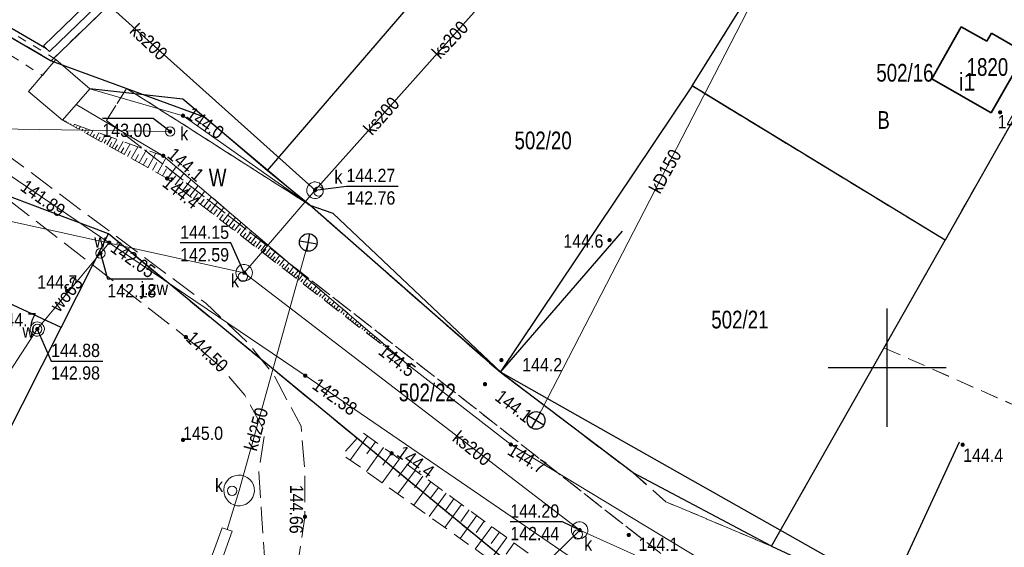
# Model space of a CAD drawing. Header units: metres. Extents: x 5548743 to 5556416, y 5707500 to 5714000.
# Tile 156 of 203: x 5554427 to 5554510, y 5710385 to 5710429. Entities that reach past the tile are written whole.
import ezdxf
from ezdxf.enums import TextEntityAlignment as Align

# ---------------------------------------------------------------- set-up
doc = ezdxf.new("R2010")
doc.units = ezdxf.units.M
doc.header["$MEASUREMENT"] = 0
for name, pattern in [('0.75_0.75', [1.5, 0.75, -0.75]), ('1.5_0.75', [2.25, 1.5, -0.75]), ('2.25_0.75', [3, 2.25, -0.75]), ('219-1000', [0])]:
    doc.linetypes.add(name, pattern=pattern)
doc.layers.get('0').update_dxf_attribs({"color": 2, "linetype": 'CONTINUOUS', "lineweight": 5})
for name, color, linetype in [('000 Inne (niezydentyfikowane)', 7, 'CONTINUOUS'), ('210-oznaczenie konturu użytku gruntowego', 7, 'CONTINUOUS'), ('211-numer działki ewidencyjnej', 7, 'CONTINUOUS'), ('217-kontur klasyfikacyjny', 7, 'CONTINUOUS'), ('218-kontur użytku gruntowego', 7, 'CONTINUOUS'), ('219-działka ewidencyjna', 7, 'CONTINUOUS'), ('312-budynek ewidencyjny', 7, 'CONTINUOUS'), ('312-oznaczenie budynku ewidencyjnego', 7, 'CONTINUOUS'), ('312-oznaczenie budynku ewidencyjnego-Atr117', 7, 'CONTINUOUS'), ('jezdnia', 7, 'CONTINUOUS'), ('jezdnia-Atr17', 7, 'CONTINUOUS'), ('kanalizacyjne urządzenie techniczne', 7, 'CONTINUOUS'), ('komora podziemna', 7, 'CONTINUOUS'), ('ogrodzenie trwałe', 7, 'CONTINUOUS'), ('pikieta naturalna', 7, 'CONTINUOUS'), ('pikieta naturalna-Atr2', 7, 'CONTINUOUS'), ('pikieta sztuczna', 7, 'CONTINUOUS'), ('pikieta sztuczna-Atr2', 7, 'CONTINUOUS'), ('przewód kanalizacyjny', 7, 'CONTINUOUS'), ('przewód kanalizacyjny-Atr1', 7, 'CONTINUOUS'), ('przewód wodociągowy', 7, 'CONTINUOUS'), ('przewód wodociągowy-Atr1', 7, 'CONTINUOUS'), ('rzedna', 7, 'CONTINUOUS'), ('rzedna-Atr2', 7, 'CONTINUOUS'), ('rzedna-Atr3', 7, 'CONTINUOUS'), ('rów melioracyjny (poligon)', 7, 'CONTINUOUS'), ('rów przydrożny (poligon)', 7, 'CONTINUOUS'), ('skarpa nieumocniona', 7, 'CONTINUOUS'), ('studnia kanalizacyjna', 7, 'CONTINUOUS'), ('Wstawianie ramki sekcyjnej z opisem', 7, 'CONTINUOUS'), ('wylot kanału', 7, 'CONTINUOUS'), ('właz do komory lub kanału', 7, 'CONTINUOUS'), ('właz do komory lub kanału - okrągły', 7, 'CONTINUOUS'), ('właz do komory lub kanału - okrągły-Atr17', 7, 'CONTINUOUS'), ('właz do komory lub kanału-Atr17', 7, 'CONTINUOUS'), ('ściana oporowa (linia)', 7, 'CONTINUOUS')]:
    doc.layers.add(name, color=color, linetype=linetype)
doc.styles.get("Standard").update_dxf_attribs({"font": 'Working1250', "width": 0.75})
doc.linetypes.add('902-1000', pattern='A,5,0,[1,ksztalty.shx,S=1,R=0,X=0,Y=0],5', length=10)
doc.linetypes.add('otdn_1000', pattern='A,7,0,[21,ksztalty.shx,S=0.7,R=0,X=0,Y=0]', length=7)

# ---------------------------------------------------------------- blocks, each defined once
blk = doc.blocks.new('US22')
at = {"color": 0, "linetype": 'Continuous', "lineweight": 0}
blk.add_circle((0, 0), 0.4, dxfattribs=at)
blk = doc.blocks.new('PW01')
at = {"linetype": 'Continuous', "lineweight": 13}
h = blk.add_hatch(color=0, dxfattribs=at)
edge = h.paths.add_edge_path()
edge.add_arc((0, 0), 0.18, 0, 360)
blk = doc.blocks.new('SUKE')
at = {"color": 0, "linetype": 'Continuous'}
for p, q in [((-0.75, 0), (0.75, 0)), ((0, 0.75), (0, -0.75))]:
    blk.add_line(p, q, dxfattribs=at)
blk.add_circle((-0.001, -0.001), 0.75, dxfattribs=at)
blk = doc.blocks.new('RAMKA1000K')
at = {"color": 0}
for p, q in [((100, 395), (100, 405)), ((95, 400), (105, 400))]:
    blk.add_line(p, q, dxfattribs=at)

msp = doc.modelspace()

# ---------------------------------------------------------------- linework, layer by layer
at = {"layer": '000 Inne (niezydentyfikowane)', "color": 252, "linetype": 'Continuous', "lineweight": 18, "flags": 128}
for points in [[(5554430.59, 5710420.72), (5554430.63, 5710420.79)], [(5554430.82, 5710420.58), (5554430.86, 5710420.64)], [(5554431.06, 5710420.45), (5554431.15, 5710420.61)], [(5554431.3, 5710420.32), (5554431.35, 5710420.42)], [(5554431.53, 5710420.19), (5554431.67, 5710420.42)], [(5554431.77, 5710420.06), (5554431.85, 5710420.19)], [(5554432.01, 5710419.92), (5554432.18, 5710420.24)], [(5554432.24, 5710419.79), (5554432.34, 5710419.97)], [(5554432.48, 5710419.66), (5554432.7, 5710420.06)], [(5554432.72, 5710419.53), (5554432.84, 5710419.74)], [(5554432.96, 5710419.39), (5554433.22, 5710419.87)], [(5554433.19, 5710419.26), (5554433.34, 5710419.52)], [(5554433.43, 5710419.13), (5554433.74, 5710419.69)], [(5554433.67, 5710419), (5554433.83, 5710419.3)], [(5554433.9, 5710418.87), (5554434.26, 5710419.5)], [(5554434.34, 5710418.62), (5554434.74, 5710419.33)], [(5554434.12, 5710418.74), (5554434.31, 5710419.08)], [(5554434.58, 5710418.49), (5554434.79, 5710418.86)], [(5554434.83, 5710418.35), (5554435.27, 5710419.15)], [(5554435.09, 5710418.2), (5554435.32, 5710418.62)], [(5554435.36, 5710418.05), (5554435.86, 5710418.94)], [(5554435.96, 5710417.72), (5554436.51, 5710418.71)], [(5554436.62, 5710417.35), (5554437.24, 5710418.45)], [(5554435.65, 5710417.89), (5554435.91, 5710418.36)], [(5554436.28, 5710417.54), (5554436.57, 5710418.06)], [(5554436.98, 5710417.15), (5554437.31, 5710417.73)], [(5554437.37, 5710416.93), (5554438.05, 5710418.16)], [(5554438.19, 5710416.47), (5554438.9, 5710417.74)], [(5554437.77, 5710416.71), (5554438.13, 5710417.36)], [(5554438.62, 5710416.23), (5554438.95, 5710416.83)], [(5554439.02, 5710416.01), (5554439.78, 5710416.99)], [(5554439.35, 5710415.75), (5554439.73, 5710416.23)], [(5554439.68, 5710415.49), (5554440.42, 5710416.45)], [(5554440.32, 5710415), (5554441.03, 5710415.93)], [(5554440, 5710415.25), (5554440.36, 5710415.72)], [(5554440.63, 5710414.76), (5554440.98, 5710415.22)], [(5554440.93, 5710414.53), (5554441.62, 5710415.42)], [(5554441.23, 5710414.3), (5554441.57, 5710414.74)], [(5554441.53, 5710414.07), (5554442.19, 5710414.93)], [(5554441.82, 5710413.84), (5554442.14, 5710414.27)], [(5554442.1, 5710413.62), (5554442.75, 5710414.46)], [(5554442.38, 5710413.41), (5554442.7, 5710413.82)], [(5554442.66, 5710413.19), (5554443.28, 5710414)], [(5554443.2, 5710412.78), (5554443.8, 5710413.56)], [(5554442.93, 5710412.98), (5554443.24, 5710413.38)], [(5554443.46, 5710412.57), (5554443.76, 5710412.96)], [(5554443.72, 5710412.37), (5554444.31, 5710413.13)], [(5554444.22, 5710411.98), (5554444.79, 5710412.72)], [(5554443.97, 5710412.18), (5554444.26, 5710412.55)], [(5554444.47, 5710411.79), (5554444.75, 5710412.15)], [(5554444.71, 5710411.6), (5554445.26, 5710412.32)], [(5554444.95, 5710411.42), (5554445.22, 5710411.77)], [(5554445.19, 5710411.24), (5554445.72, 5710411.93)], [(5554445.42, 5710411.06), (5554445.68, 5710411.4)], [(5554445.64, 5710410.88), (5554446.16, 5710411.55)], [(5554445.87, 5710410.71), (5554446.12, 5710411.04)], [(5554446.09, 5710410.54), (5554446.58, 5710411.19)], [(5554446.3, 5710410.37), (5554446.55, 5710410.69)], [(5554446.52, 5710410.21), (5554447, 5710410.83)], [(5554446.72, 5710410.05), (5554446.96, 5710410.36)], [(5554446.93, 5710409.89), (5554447.4, 5710410.49)], [(5554447.33, 5710409.58), (5554447.78, 5710410.16)], [(5554447.13, 5710409.73), (5554447.36, 5710410.03)], [(5554447.53, 5710409.42), (5554447.75, 5710409.71)], [(5554447.73, 5710409.27), (5554448.17, 5710409.84)], [(5554447.93, 5710409.12), (5554448.14, 5710409.39)], [(5554448.13, 5710408.96), (5554448.55, 5710409.51)], [(5554448.33, 5710408.81), (5554448.54, 5710409.08)], [(5554448.53, 5710408.65), (5554448.94, 5710409.18)], [(5554448.73, 5710408.5), (5554448.93, 5710408.76)], [(5554448.93, 5710408.35), (5554449.32, 5710408.85)], [(5554449.13, 5710408.19), (5554449.32, 5710408.44)], [(5554449.33, 5710408.04), (5554449.7, 5710408.53)], [(5554449.52, 5710407.88), (5554449.71, 5710408.12)], [(5554449.72, 5710407.73), (5554450.09, 5710408.2)], [(5554449.92, 5710407.58), (5554450.1, 5710407.81)], [(5554450.12, 5710407.42), (5554450.47, 5710407.87)], [(5554450.32, 5710407.27), (5554450.49, 5710407.49)], [(5554450.52, 5710407.11), (5554450.85, 5710407.54)], [(5554450.72, 5710406.96), (5554450.88, 5710407.17)], [(5554450.92, 5710406.8), (5554451.24, 5710407.22)], [(5554451.12, 5710406.65), (5554451.27, 5710406.85)], [(5554451.32, 5710406.5), (5554451.62, 5710406.89)], [(5554451.52, 5710406.34), (5554451.67, 5710406.53)], [(5554451.72, 5710406.19), (5554452.01, 5710406.56)], [(5554451.92, 5710406.03), (5554452.06, 5710406.22)], [(5554452.12, 5710405.88), (5554452.39, 5710406.23)], [(5554452.31, 5710405.73), (5554452.45, 5710405.9)], [(5554452.51, 5710405.57), (5554452.77, 5710405.91)], [(5554452.71, 5710405.42), (5554452.84, 5710405.58)], [(5554452.91, 5710405.26), (5554453.16, 5710405.58)], [(5554453.11, 5710405.11), (5554453.23, 5710405.26)], [(5554453.31, 5710404.96), (5554453.54, 5710405.25)], [(5554453.51, 5710404.8), (5554453.62, 5710404.95)], [(5554453.71, 5710404.65), (5554453.92, 5710404.93)], [(5554453.91, 5710404.49), (5554454.01, 5710404.63)], [(5554454.11, 5710404.34), (5554454.31, 5710404.6)], [(5554454.31, 5710404.19), (5554454.4, 5710404.31)], [(5554454.51, 5710404.03), (5554454.69, 5710404.27)], [(5554454.71, 5710403.88), (5554454.79, 5710403.99)], [(5554454.91, 5710403.72), (5554455.08, 5710403.94)], [(5554455.1, 5710403.57), (5554455.19, 5710403.67)], [(5554455.3, 5710403.42), (5554455.46, 5710403.62)], [(5554455.5, 5710403.26), (5554455.58, 5710403.36)], [(5554455.7, 5710403.11), (5554455.84, 5710403.29)], [(5554455.9, 5710402.95), (5554455.97, 5710403.04)], [(5554456.1, 5710402.8), (5554456.23, 5710402.96)], [(5554456.3, 5710402.64), (5554456.36, 5710402.72)], [(5554456.5, 5710402.49), (5554456.61, 5710402.63)], [(5554456.7, 5710402.34), (5554456.75, 5710402.4)], [(5554456.9, 5710402.18), (5554456.99, 5710402.31)], [(5554457.1, 5710402.03), (5554457.14, 5710402.09)], [(5554457.3, 5710401.87), (5554457.38, 5710401.98)], [(5554457.5, 5710401.72), (5554457.53, 5710401.77)], [(5554457.7, 5710401.57), (5554457.76, 5710401.65)], [(5554457.89, 5710401.41), (5554457.92, 5710401.45)], [(5554458.09, 5710401.26), (5554458.14, 5710401.32)], [(5554458.29, 5710401.1), (5554458.32, 5710401.13)], [(5554458.49, 5710400.95), (5554458.53, 5710401)], [(5554458.69, 5710400.8), (5554458.71, 5710400.81)], [(5554458.89, 5710400.64), (5554458.91, 5710400.67)], [(5554459.09, 5710400.49), (5554459.1, 5710400.5)], [(5554459.29, 5710400.33), (5554459.3, 5710400.34)], [(5554455.97, 5710394.2), (5554454.52, 5710392.17)], [(5554456.65, 5710393.72), (5554455.93, 5710392.7)], [(5554457.33, 5710393.24), (5554455.88, 5710391.2)], [(5554458.01, 5710392.76), (5554457.28, 5710391.74)], [(5554458.68, 5710392.27), (5554457.21, 5710390.25)], [(5554459.35, 5710391.78), (5554458.61, 5710390.78)], [(5554460.01, 5710391.29), (5554458.55, 5710389.3)], [(5554461.33, 5710390.33), (5554459.89, 5710388.35)], [(5554460.67, 5710390.81), (5554459.95, 5710389.81)], [(5554462.64, 5710389.37), (5554461.21, 5710387.4)], [(5554461.99, 5710389.85), (5554461.27, 5710388.86)], [(5554463.94, 5710388.42), (5554462.52, 5710386.47)], [(5554463.3, 5710388.89), (5554462.58, 5710387.91)], [(5554464.59, 5710387.95), (5554463.88, 5710386.98)], [(5554465.23, 5710387.47), (5554463.82, 5710385.54)], [(5554465.87, 5710387.01), (5554465.17, 5710386.04)], [(5554466.51, 5710386.54), (5554465.11, 5710384.62)], [(5554467.15, 5710386.08), (5554466.45, 5710385.12)], [(5554467.78, 5710385.61), (5554466.39, 5710383.71)], [(5554468.41, 5710385.15), (5554467.71, 5710384.21)]]:
    msp.add_lwpolyline(points, dxfattribs=at)
at = {"layer": '217-kontur klasyfikacyjny', "color": 3, "linetype": '1.5_0.75', "lineweight": 18, "flags": 128}
for points in [[(5554457.78, 5710453.58), (5554429.18, 5710425.99)], [(5554429.18, 5710425.99), (5554409.61, 5710437.43)], [(5554483.47, 5710423.85), (5554491.09, 5710436.04)], [(5554433.87, 5710420.94), (5554435.57, 5710423.65)], [(5554435.57, 5710423.65), (5554451.1, 5710413.75)], [(5554504.91, 5710410.8), (5554483.47, 5710423.85)], [(5554480.82, 5710384.27), (5554433.87, 5710420.94)], [(5554395.82, 5710419.29), (5554430.03, 5710403.39)], [(5554451.1, 5710413.75), (5554467.21, 5710399.61)], [(5554430.03, 5710403.39), (5554434.04, 5710411.32)], [(5554434.04, 5710411.32), (5554472.12, 5710380.03)], [(5554499.73, 5710401.68), (5554504.91, 5710410.8)], [(5554499.73, 5710401.68), (5554490.2, 5710384.87)], [(5554490.2, 5710384.87), (5554499.73, 5710401.68)], [(5554534.04, 5710386.57), (5554499.73, 5710401.68)], [(5554467.21, 5710399.61), (5554478.49, 5710391.08)], [(5554478.49, 5710391.08), (5554481.26, 5710388.64)], [(5554481.26, 5710388.64), (5554490.2, 5710384.87)], [(5554490.2, 5710384.87), (5554493.49, 5710383.35)]]:
    msp.add_lwpolyline(points, dxfattribs=at)
at = {"layer": '218-kontur użytku gruntowego', "color": 70, "linetype": '1.5_0.75', "lineweight": 18, "flags": 128}
for points in [[(5554429.18, 5710425.99), (5554457.78, 5710453.58)], [(5554457.78, 5710453.58), (5554429.18, 5710425.99)], [(5554409.61, 5710437.43), (5554429.18, 5710425.99)], [(5554429.18, 5710425.99), (5554409.61, 5710437.43)], [(5554491.09, 5710436.04), (5554483.47, 5710423.85)], [(5554483.47, 5710423.85), (5554491.09, 5710436.04)], [(5554435.57, 5710423.65), (5554433.87, 5710420.94)], [(5554433.87, 5710420.94), (5554435.57, 5710423.65)], [(5554451.1, 5710413.75), (5554435.57, 5710423.65)], [(5554435.57, 5710423.65), (5554451.1, 5710413.75)], [(5554483.47, 5710423.85), (5554504.91, 5710410.8)], [(5554504.91, 5710410.8), (5554483.47, 5710423.85)], [(5554511.48, 5710422.41), (5554504.91, 5710410.8)], [(5554504.91, 5710410.8), (5554511.48, 5710422.41)], [(5554433.87, 5710420.94), (5554480.82, 5710384.27)], [(5554480.82, 5710384.27), (5554433.87, 5710420.94)], [(5554430.03, 5710403.39), (5554395.82, 5710419.29)], [(5554395.82, 5710419.29), (5554430.03, 5710403.39)], [(5554467.21, 5710399.61), (5554451.1, 5710413.75)], [(5554451.1, 5710413.75), (5554467.21, 5710399.61)], [(5554434.04, 5710411.32), (5554430.03, 5710403.39)], [(5554430.03, 5710403.39), (5554434.04, 5710411.32)], [(5554472.12, 5710380.03), (5554434.04, 5710411.32)], [(5554434.04, 5710411.32), (5554472.12, 5710380.03)], [(5554504.91, 5710410.8), (5554499.73, 5710401.68)], [(5554499.73, 5710401.68), (5554504.91, 5710410.8)], [(5554412.01, 5710367.75), (5554430.03, 5710403.39)], [(5554430.03, 5710403.39), (5554412.01, 5710367.75)], [(5554499.73, 5710401.68), (5554490.2, 5710384.87)], [(5554490.2, 5710384.87), (5554499.73, 5710401.68)], [(5554499.73, 5710401.68), (5554534.04, 5710386.57)], [(5554534.04, 5710386.57), (5554499.73, 5710401.68)], [(5554478.49, 5710391.08), (5554467.21, 5710399.61)], [(5554467.21, 5710399.61), (5554478.49, 5710391.08)], [(5554481.26, 5710388.64), (5554478.49, 5710391.08)], [(5554478.49, 5710391.08), (5554481.26, 5710388.64)], [(5554490.2, 5710384.87), (5554481.26, 5710388.64)], [(5554481.26, 5710388.64), (5554490.2, 5710384.87)], [(5554490.2, 5710384.87), (5554493.49, 5710383.35)], [(5554493.49, 5710383.35), (5554490.2, 5710384.87)]]:
    msp.add_lwpolyline(points, dxfattribs=at)
at = {"layer": '219-działka ewidencyjna', "color": 94, "linetype": '219-1000', "lineweight": 30, "flags": 128}
for points in [[(5554457.78, 5710453.58), (5554429.18, 5710425.99)], [(5554469.57, 5710442.35), (5554447.49, 5710416.68)], [(5554409.61, 5710437.43), (5554429.18, 5710425.99)], [(5554483.47, 5710423.85), (5554491.09, 5710436.04)], [(5554429.18, 5710425.99), (5554442.13, 5710421.23)], [(5554483.47, 5710423.85), (5554467.21, 5710399.61)], [(5554504.91, 5710410.8), (5554483.47, 5710423.85)], [(5554511.48, 5710422.41), (5554504.91, 5710410.8)], [(5554447.49, 5710416.68), (5554442.13, 5710421.23)], [(5554430.03, 5710403.39), (5554395.82, 5710419.29)], [(5554451.1, 5710413.75), (5554447.49, 5710416.68)], [(5554434.04, 5710411.32), (5554424.11, 5710415.07)], [(5554467.21, 5710399.61), (5554451.1, 5710413.75)], [(5554430.03, 5710403.39), (5554434.04, 5710411.32)], [(5554472.12, 5710380.03), (5554434.04, 5710411.32)], [(5554490.2, 5710384.87), (5554504.91, 5710410.8)], [(5554412.01, 5710367.75), (5554430.03, 5710403.39)], [(5554478.49, 5710391.08), (5554467.21, 5710399.61)], [(5554490.2, 5710384.87), (5554478.49, 5710391.08)], [(5554490.2, 5710384.87), (5554493.49, 5710383.35)]]:
    msp.add_lwpolyline(points, dxfattribs=at)
at = {"layer": '312-budynek ewidencyjny', "color": 252, "linetype": 'Continuous', "lineweight": 35, "flags": 128}
for points in [[(5554503.77, 5710424.45), (5554506.28, 5710428.87)], [(5554506.28, 5710428.87), (5554508.43, 5710427.64)], [(5554508.43, 5710427.64), (5554508.84, 5710428.31)], [(5554508.84, 5710428.31), (5554511.72, 5710426.66)], [(5554511.72, 5710426.66), (5554508.81, 5710421.59)], [(5554508.81, 5710421.59), (5554503.77, 5710424.45)]]:
    msp.add_lwpolyline(points, dxfattribs=at)
at = {"layer": 'jezdnia', "color": 252, "linetype": '2.25_0.75', "lineweight": 18, "flags": 128}
msp.add_lwpolyline([(5554402.59, 5710433.55), (5554416.85, 5710420.97), (5554440.59, 5710402.59), (5554443.55, 5710400.05), (5554445.58, 5710397.66), (5554447.29, 5710394.53), (5554446.77, 5710391.14), (5554446.99, 5710387.65), (5554447.24, 5710383.99), (5554445.4, 5710378.86), (5554448.1, 5710377.62), (5554450.17, 5710383.94), (5554450.68, 5710387.37), (5554450.66, 5710391.48), (5554450.35, 5710395.04), (5554448, 5710399.44), (5554445.95, 5710401.99), (5554442.28, 5710405.45), (5554418.72, 5710423.05), (5554404.44, 5710435.82)], close=True, dxfattribs=at)
at = {"layer": 'kanalizacyjne urządzenie techniczne', "color": 34, "linetype": 'Continuous', "lineweight": 18, "flags": 128}
msp.add_lwpolyline([(5554441.98, 5710381.8), (5554443.65, 5710386.44), (5554444.5, 5710386.14), (5554442.85, 5710381.49)], close=True, dxfattribs=at)
at = {"layer": 'komora podziemna', "color": 34, "linetype": 'Continuous', "lineweight": 18, "flags": 128}
for points in [[(5554427.27, 5710423.38), (5554429.58, 5710426.1), (5554432.44, 5710423.61), (5554430.15, 5710420.96)], [(5554444.19, 5710388.67), (5554444.02, 5710388.88), (5554443.89, 5710389.12), (5554443.82, 5710389.38), (5554443.8, 5710389.65), (5554443.84, 5710389.92), (5554443.93, 5710390.17), (5554444.08, 5710390.4), (5554444.27, 5710390.6), (5554444.49, 5710390.75), (5554444.75, 5710390.85), (5554445.01, 5710390.9), (5554445.29, 5710390.89), (5554445.55, 5710390.82), (5554445.79, 5710390.7), (5554446.01, 5710390.53), (5554446.18, 5710390.32), (5554446.31, 5710390.08), (5554446.38, 5710389.82), (5554446.4, 5710389.55), (5554446.36, 5710389.28), (5554446.27, 5710389.03), (5554446.12, 5710388.8), (5554445.93, 5710388.6), (5554445.71, 5710388.45), (5554445.45, 5710388.35), (5554445.19, 5710388.3), (5554444.91, 5710388.31), (5554444.65, 5710388.38), (5554444.41, 5710388.5)]]:
    msp.add_lwpolyline(points, close=True, dxfattribs=at)
at = {"layer": 'ogrodzenie trwałe', "color": 252, "linetype": '902-1000', "lineweight": 25, "flags": 128}
for points in [[(5554428.78, 5710427.01), (5554407.64, 5710439.34)], [(5554500.22, 5710380.98), (5554467.3, 5710399.58), (5554453.07, 5710413.06), (5554451.04, 5710413.75), (5554440.34, 5710422.73), (5554432.44, 5710423.61)], [(5554477.55, 5710411.56), (5554467.21, 5710399.61)], [(5554506.09, 5710393.69), (5554500.22, 5710380.98)]]:
    msp.add_lwpolyline(points, dxfattribs=at)
at = {"layer": 'przewód kanalizacyjny', "color": 34, "linetype": 'Continuous', "lineweight": 18, "flags": 128}
for points in [[(5554482.42, 5710451.27), (5554487.31, 5710446.35), (5554489.96, 5710433.7), (5554470.26, 5710395.53)], [(5554415.59, 5710447.24), (5554451.53, 5710415.02)], [(5554451.53, 5710415.02), (5554476.82, 5710443.34)], [(5554386.47, 5710423.92), (5554387.42, 5710423.21), (5554389.1, 5710422.48), (5554393.27, 5710420.69), (5554439.25, 5710419.99)], [(5554394.89, 5710419.19), (5554445.53, 5710408.04)], [(5554445.53, 5710408.04), (5554451.53, 5710415.02)], [(5554450.96, 5710410.61), (5554445.1, 5710389.6), (5554444.09, 5710386.28)], [(5554445.53, 5710408.04), (5554473.95, 5710386.24), (5554531.89, 5710360.14)], [(5554441.86, 5710354.07), (5554453.06, 5710378.4), (5554468.28, 5710380.71), (5554473.95, 5710386.24)]]:
    msp.add_lwpolyline(points, dxfattribs=at)
at = {"layer": 'przewód wodociągowy', "color": 5, "linetype": 'Continuous', "lineweight": 18, "flags": 128}
for points in [[(5554370.94, 5710480.31), (5554361.07, 5710464.81), (5554377.36, 5710453.58), (5554380.44, 5710448.46), (5554400.33, 5710433.86), (5554402.97, 5710431.92), (5554426.32, 5710415.86), (5554434.1, 5710410.58), (5554450.7, 5710399.32), (5554474.04, 5710383.37), (5554476.32, 5710381.81), (5554492.29, 5710374.43), (5554512.93, 5710364.9), (5554538.1, 5710352.57), (5554549.03, 5710347.55), (5554550.18, 5710347.08)], [(5554428, 5710403.27), (5554433.35, 5710409.68), (5554434.1, 5710410.58)], [(5554428, 5710403.27), (5554418.65, 5710388.88), (5554417.48, 5710389.23)]]:
    msp.add_lwpolyline(points, dxfattribs=at)
at = {"layer": 'rzedna-Atr2', "color": 252, "flags": 128}
for points in [[(5554439.25, 5710419.99), (5554437.83, 5710421.1), (5554433.515, 5710421.1)], [(5554451.53, 5710415.02), (5554454.19, 5710415.37), (5554458.576, 5710415.37)], [(5554445.53, 5710408.04), (5554444.39, 5710410.56), (5554440.107, 5710410.56)], [(5554433.35, 5710409.68), (5554433.94, 5710407.51), (5554437.832, 5710407.51)], [(5554428, 5710403.27), (5554429.17, 5710400.55), (5554433.548, 5710400.55)], [(5554473.95, 5710386.24), (5554472.5, 5710386.95), (5554468.074, 5710386.95)]]:
    msp.add_lwpolyline(points, dxfattribs=at)
at = {"layer": 'rów melioracyjny (poligon)', "color": 252, "linetype": '0.75_0.75', "lineweight": 18, "flags": 128}
msp.add_lwpolyline([(5554429.58, 5710426.1), (5554398.46, 5710445.03), (5554397.87, 5710444.25), (5554428.43, 5710424.74)], close=True, dxfattribs=at)
at = {"layer": 'rów przydrożny (poligon)', "color": 252, "linetype": 'Continuous', "lineweight": 18, "flags": 128}
msp.add_lwpolyline([(5554493.49, 5710383.35), (5554490.2, 5710384.87), (5554478.49, 5710391.08), (5554467.3, 5710399.58), (5554451.1, 5710413.75), (5554440.35, 5710421.33), (5554432.44, 5710423.61), (5554431.3, 5710422.29), (5554438.67, 5710417.94), (5554459.45, 5710400.21), (5554468.12, 5710393.49), (5554484, 5710383.9), (5554492.43, 5710379.81), (5554494.8, 5710378.77), (5554511.27, 5710372.12), (5554543.33, 5710359.03), (5554544.05, 5710359.05), (5554545.18, 5710359.7), (5554545.48, 5710360.99), (5554545.2, 5710362.7), (5554533.66, 5710366.64), (5554527.57, 5710369.11)], close=True, dxfattribs=at)
at = {"layer": 'skarpa nieumocniona', "color": 252, "linetype": '1.5_0.75', "lineweight": 18, "flags": 128}
for points in [[(5554430.15, 5710420.96), (5554439, 5710416.02), (5554459.45, 5710400.21), (5554438.67, 5710417.94)], [(5554430.15, 5710420.96), (5554439, 5710416.02), (5554459.45, 5710400.21), (5554438.67, 5710417.94)], [(5554489.67, 5710374.25), (5554472.09, 5710382.46), (5554458.02, 5710392.75), (5554455.54, 5710394.51), (5554453.86, 5710392.64), (5554467.64, 5710382.82), (5554489.78, 5710371.84)], [(5554489.67, 5710374.25), (5554472.09, 5710382.46), (5554458.02, 5710392.75), (5554455.54, 5710394.51), (5554453.86, 5710392.64), (5554467.64, 5710382.82), (5554489.78, 5710371.84)]]:
    msp.add_lwpolyline(points, close=True, dxfattribs=at)
at = {"layer": 'studnia kanalizacyjna', "color": 34, "linetype": 'Continuous', "lineweight": 18, "flags": 128}
for points in [[(5554452.23, 5710415.03), (5554452.21, 5710414.88), (5554452.18, 5710414.75), (5554452.11, 5710414.62), (5554452.01, 5710414.51), (5554451.89, 5710414.42), (5554451.77, 5710414.35), (5554451.62, 5710414.32), (5554451.48, 5710414.32), (5554451.33, 5710414.34), (5554451.19, 5710414.4), (5554451.07, 5710414.49), (5554450.97, 5710414.6), (5554450.9, 5710414.72), (5554450.85, 5710414.85), (5554450.83, 5710415), (5554450.85, 5710415.15), (5554450.88, 5710415.28), (5554450.95, 5710415.42), (5554451.05, 5710415.53), (5554451.17, 5710415.62), (5554451.29, 5710415.68), (5554451.44, 5710415.72), (5554451.58, 5710415.72), (5554451.73, 5710415.69), (5554451.87, 5710415.64), (5554451.99, 5710415.55), (5554452.09, 5710415.44), (5554452.16, 5710415.31), (5554452.21, 5710415.18)], [(5554446.23, 5710408.05), (5554446.21, 5710407.9), (5554446.17, 5710407.77), (5554446.11, 5710407.64), (5554446.01, 5710407.53), (5554445.89, 5710407.44), (5554445.76, 5710407.37), (5554445.61, 5710407.34), (5554445.47, 5710407.34), (5554445.32, 5710407.36), (5554445.19, 5710407.42), (5554445.07, 5710407.51), (5554444.97, 5710407.62), (5554444.89, 5710407.74), (5554444.85, 5710407.87), (5554444.83, 5710408.02), (5554444.84, 5710408.17), (5554444.88, 5710408.3), (5554444.95, 5710408.44), (5554445.05, 5710408.55), (5554445.16, 5710408.64), (5554445.29, 5710408.7), (5554445.44, 5710408.74), (5554445.58, 5710408.74), (5554445.73, 5710408.71), (5554445.86, 5710408.66), (5554445.99, 5710408.57), (5554446.09, 5710408.46), (5554446.16, 5710408.33), (5554446.2, 5710408.2)], [(5554474.65, 5710386.26), (5554474.63, 5710386.1), (5554474.59, 5710385.97), (5554474.53, 5710385.84), (5554474.43, 5710385.73), (5554474.31, 5710385.64), (5554474.18, 5710385.57), (5554474.03, 5710385.54), (5554473.89, 5710385.54), (5554473.74, 5710385.56), (5554473.61, 5710385.62), (5554473.49, 5710385.71), (5554473.39, 5710385.82), (5554473.31, 5710385.94), (5554473.27, 5710386.07), (5554473.25, 5710386.22), (5554473.26, 5710386.37), (5554473.3, 5710386.5), (5554473.37, 5710386.64), (5554473.46, 5710386.75), (5554473.58, 5710386.84), (5554473.71, 5710386.9), (5554473.86, 5710386.94), (5554474, 5710386.94), (5554474.15, 5710386.91), (5554474.28, 5710386.86), (5554474.4, 5710386.77), (5554474.51, 5710386.66), (5554474.58, 5710386.53), (5554474.62, 5710386.4)]]:
    msp.add_lwpolyline(points, close=True, dxfattribs=at)
at = {"layer": 'właz do komory lub kanału', "color": 252, "linetype": 'Continuous', "lineweight": 18, "flags": 128}
msp.add_lwpolyline([(5554427.99, 5710403.87), (5554428.11, 5710403.86), (5554428.23, 5710403.82), (5554428.34, 5710403.76), (5554428.44, 5710403.68), (5554428.51, 5710403.58), (5554428.57, 5710403.47), (5554428.6, 5710403.34), (5554428.6, 5710403.22), (5554428.57, 5710403.1), (5554428.53, 5710402.98), (5554428.46, 5710402.88), (5554428.36, 5710402.79), (5554428.25, 5710402.72), (5554428.14, 5710402.68), (5554428.01, 5710402.67), (5554427.89, 5710402.67), (5554427.77, 5710402.71), (5554427.66, 5710402.77), (5554427.56, 5710402.86), (5554427.49, 5710402.95), (5554427.43, 5710403.06), (5554427.4, 5710403.19), (5554427.4, 5710403.31), (5554427.43, 5710403.43), (5554427.47, 5710403.55), (5554427.54, 5710403.66), (5554427.64, 5710403.74), (5554427.74, 5710403.81), (5554427.86, 5710403.85)], close=True, dxfattribs=at)
at = {"layer": 'ściana oporowa (linia)', "color": 252}
msp.add_line((5554428.537, 5710427.262), (5554459.007, 5710456.712), dxfattribs=at)
at = {"layer": 'ściana oporowa (linia)', "color": 252, "linetype": 'otdn_1000'}
msp.add_line((5554429.023, 5710426.758), (5554459.493, 5710456.208), dxfattribs=at)
at = {"layer": 'ściana oporowa (linia)', "color": 252, "linetype": 'Continuous'}
for p, q in [((5554428.537, 5710427.262), (5554428.78, 5710427.01)), ((5554428.78, 5710427.01), (5554429.023, 5710426.758))]:
    msp.add_line(p, q, dxfattribs=at)

# ---------------------------------------------------------------- block references
at = {"layer": 'pikieta naturalna', "color": 252, "linetype": 'Continuous', "lineweight": 13}
for p in [(5554509.57, 5710421.62), (5554440.35, 5710421.33), (5554438.67, 5710417.94), (5554439, 5710416.02), (5554476.48, 5710410.8), (5554430.53, 5710406.49), (5554459.45, 5710400.21), (5554467.32, 5710400.64), (5554465.93, 5710398.6), (5554440.35, 5710393.88), (5554468.12, 5710393.49), (5554506.4, 5710393.47), (5554458.02, 5710392.75), (5554478.11, 5710385.83)]:
    msp.add_blockref('PW01', p, dxfattribs=at)
at = {"layer": 'pikieta sztuczna', "color": 252, "linetype": 'Continuous', "lineweight": 13}
for p in [(5554440.59, 5710402.59), (5554450.68, 5710387.37)]:
    msp.add_blockref('PW01', p, dxfattribs=at)
at = {"layer": 'rzedna', "color": 34, "linetype": 'Continuous', "lineweight": 18}
for p in [(5554439.25, 5710419.99), (5554451.53, 5710415.02), (5554445.53, 5710408.04), (5554473.95, 5710386.24)]:
    msp.add_blockref('PW01', p, dxfattribs=at)
at = {"layer": 'rzedna', "color": 5, "linetype": 'Continuous', "lineweight": 18}
for p in [(5554434.1, 5710410.58), (5554433.35, 5710409.68), (5554428, 5710403.27), (5554450.7, 5710399.32)]:
    msp.add_blockref('PW01', p, dxfattribs=at)
at = {"layer": 'Wstawianie ramki sekcyjnej z opisem', "color": 8, "linetype": 'Continuous', "lineweight": 5}
msp.add_blockref('RAMKA1000K', (5554400, 5710000), dxfattribs=at)
msp.add_blockref('RAMKA1000K', (5554400, 5710000), dxfattribs=at)
msp.add_blockref('RAMKA1000K', (5554400, 5710000), dxfattribs=at)
msp.add_blockref('RAMKA1000K', (5554400, 5710000), dxfattribs=at)
at = {"layer": 'wylot kanału', "color": 34, "linetype": 'Continuous', "lineweight": 18}
for p, rotation in [((5554450.96, 5710410.61), 80.002), ((5554470.26, 5710395.53), 59.222)]:
    msp.add_blockref('SUKE', p, dxfattribs=dict(at, rotation=rotation))
at = {"layer": 'właz do komory lub kanału - okrągły', "color": 252, "linetype": 'Continuous', "lineweight": 18}
for p in [(5554439.25, 5710419.99), (5554451.83, 5710414.91), (5554433.35, 5710409.68), (5554445.42, 5710407.69), (5554428, 5710403.27), (5554444.51, 5710389.57), (5554473.79, 5710385.87)]:
    msp.add_blockref('US22', p, dxfattribs=at)

# ---------------------------------------------------------------- texts
at = {"layer": '210-oznaczenie konturu użytku gruntowego', "color": 70, "linetype": 'Continuous', "lineweight": 18, "width": 0.79}
for s, p in [('B', (5554499.17, 5710420.22)), ('W', (5554442.53, 5710415.34))]:
    msp.add_text(s, height=1.5, dxfattribs=at).set_placement(p)
at = {"layer": '211-numer działki ewidencyjnej', "color": 94, "linetype": 'Continuous', "lineweight": 30, "width": 0.79}
for s, p in [('502/16', (5554499.08, 5710424.22)), ('502/21', (5554485.1, 5710403.32))]:
    msp.add_text(s, height=1.5, dxfattribs=at).set_placement(p)
for s, p in [('502/20', (5554468.43, 5710419.99)), ('502/22', (5554458.62, 5710398.65))]:
    msp.add_text(s, height=1.5, dxfattribs=at).set_placement(p, align=Align.TOP_LEFT)
at = {"layer": '312-oznaczenie budynku ewidencyjnego', "color": 252, "linetype": 'Continuous', "lineweight": 18, "width": 0.79}
msp.add_text('1820', height=1.5, dxfattribs=at).set_placement((5554506.73, 5710426.21), align=Align.TOP_LEFT)
at = {"layer": '312-oznaczenie budynku ewidencyjnego-Atr117', "color": 252, "width": 0.9}
msp.add_text('i1', height=1.5, dxfattribs=at).set_placement((5554506.77, 5710424.21), align=Align.MIDDLE_CENTER)
at = {"layer": 'jezdnia-Atr17', "color": 252, "width": 0.9}
msp.add_text('j.zw', height=1.125, dxfattribs=at).set_placement((5554437.92, 5710406.72), align=Align.MIDDLE_CENTER)
at = {"layer": 'pikieta naturalna-Atr2', "color": 252, "width": 0.9}
for s, rotation, p in [('144.0', 324.812, (5554440.53, 5710421.23)), ('144.1', 319.528, (5554438.93, 5710417.87)), ('144.4', 322.292, (5554438.5, 5710415.43)), ('144.5', 322.292, (5554456.8, 5710401.21)), ('144.1', 322.707, (5554466.68, 5710397.32)), ('144.7', 328.871, (5554467.74, 5710392.7)), ('144.4', 323.82, (5554458.37, 5710392.57))]:
    msp.add_text(s, height=1.125, rotation=rotation, dxfattribs=at).set_placement(p)
for s, p in [('147.4', (5554509.36, 5710420.26)), ('144.6', (5554472.57, 5710410.16)), ('144.7', (5554428, 5710406.69)), ('144.2', (5554469.08, 5710399.68)), ('145.0', (5554440.35, 5710393.88)), ('144.4', (5554506.44, 5710392.02)), ('144.1', (5554478.94, 5710384.48))]:
    msp.add_text(s, height=1.125, dxfattribs=at).set_placement(p)
msp.add_text('144.7', height=1.125, dxfattribs=at).set_placement((5554424.54, 5710404.62), align=Align.TOP_LEFT)
at = {"layer": 'pikieta sztuczna-Atr2', "color": 252, "width": 0.9}
for s, rotation, p in [('144.50', 316.2, (5554441.29, 5710403.19)), ('144.66', 269.3, (5554450.55, 5710390.07))]:
    msp.add_text(s, height=1.125, rotation=rotation, dxfattribs=at).set_placement(p, align=Align.TOP_LEFT)
at = {"layer": 'przewód kanalizacyjny-Atr1', "color": 34, "width": 0.9}
for s, rotation, p in [('ks200', 46.921, (5554461.73, 5710426.45)), ('ks200', 316.813, (5554436.13, 5710428.82)), ('ks200', 48.235, (5554455.95, 5710419.97)), ('kD150', 61.4, (5554480.26, 5710414.91)), ('kd250', 74.415, (5554446.05, 5710393.01)), ('ks200', 321.2, (5554463.43, 5710394.3))]:
    msp.add_text(s, height=1.125, rotation=rotation, dxfattribs=at).set_placement(p, align=Align.MIDDLE_LEFT)
at = {"layer": 'przewód wodociągowy-Atr1', "color": 5, "width": 0.9}
msp.add_text('wo63', height=1.125, rotation=50.15, dxfattribs=at).set_placement((5554429.43, 5710404.99), align=Align.MIDDLE_LEFT)
at = {"layer": 'rzedna-Atr2', "color": 34, "width": 0.9}
for s, p in [('144.27', (5554454.19, 5710415.381)), ('144.15', (5554440.107, 5710410.571)), ('144.20', (5554468.074, 5710386.961))]:
    msp.add_text(s, height=1.125, dxfattribs=at).set_placement(p, align=Align.BOTTOM_LEFT)
at = {"layer": 'rzedna-Atr2', "color": 5, "width": 0.9}
for s, rotation, p in [('141.89', 324.519, (5554426.8, 5710415.54)), ('142.05', 324.542, (5554434.43, 5710410.37)), ('142.38', 324.338, (5554451.53, 5710398.75))]:
    msp.add_text(s, height=1.125, rotation=rotation, dxfattribs=at).set_placement(p, align=Align.MIDDLE_LEFT)
msp.add_text('144.88', height=1.125, dxfattribs=at).set_placement((5554429.17, 5710400.561), align=Align.BOTTOM_LEFT)
at = {"layer": 'rzedna-Atr3', "color": 34, "width": 0.9}
for s, p in [('143.00', (5554433.515, 5710419.199)), ('142.76', (5554454.19, 5710413.469)), ('142.59', (5554440.107, 5710408.659)), ('142.44', (5554468.074, 5710385.049))]:
    msp.add_text(s, height=1.125, dxfattribs=at).set_placement(p, align=Align.BOTTOM_LEFT)
at = {"layer": 'rzedna-Atr3', "color": 5, "width": 0.9}
for s, p in [('142.18', (5554433.94, 5710405.609)), ('142.98', (5554429.17, 5710398.649))]:
    msp.add_text(s, height=1.125, dxfattribs=at).set_placement(p, align=Align.BOTTOM_LEFT)
at = {"layer": 'właz do komory lub kanału - okrągły-Atr17', "color": 252, "width": 0.9}
for s, p in [('k', (5554440.11, 5710419.25)), ('k', (5554453.17, 5710415.58)), ('w', (5554432.83, 5710410.17)), ('k', (5554444.41, 5710406.81)), ('k', (5554443.06, 5710389.48)), ('k', (5554474.33, 5710384.5))]:
    msp.add_text(s, height=1.125, dxfattribs=at).set_placement(p)
at = {"layer": 'właz do komory lub kanału-Atr17', "color": 252, "width": 0.9}
msp.add_text('w', height=1.125, dxfattribs=at).set_placement((5554426.74, 5710402.55))

doc.saveas('drawing.dxf')
